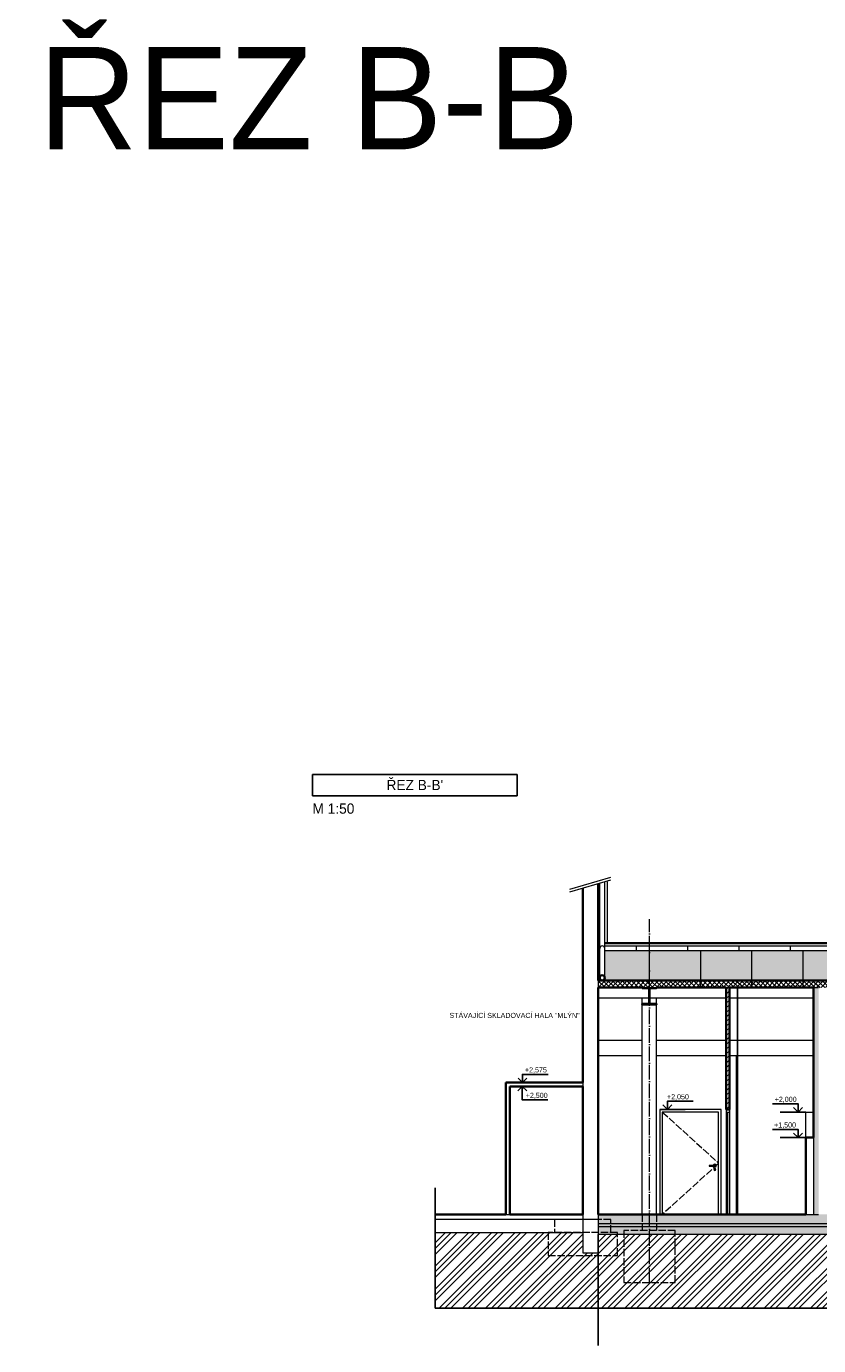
# Model space of a CAD drawing. Header units: millimetres. Extents: x -22988 to 405099, y -30982 to 417446.
# Tile 14 of 18: x 39328 to 54779, y -2559 to 23186. Entities that reach past the tile are written whole.
import ezdxf
from ezdxf.enums import TextEntityAlignment as Align

# ---------------------------------------------------------------- set-up
doc = ezdxf.new("R2010")
doc.units = ezdxf.units.MM
doc.header["$LTSCALE"] = 12
for name, pattern in [('ACAD_ISO02W100', [15, 12, -3]), ('ACAD_ISO04W100', [30, 24, -3, 0, -3]), ('Vrchní', [3.96875, 2.38125, -1.5875])]:
    doc.linetypes.add(name, pattern=pattern)
doc.layers.add('netisk', color=30, linetype='Continuous', plot=False)
for name, color, linetype, lineweight in [('NS_tenka', 10, 'Continuous', 9), ('NS_tlusta', 10, 'Continuous', 15), ('NS_velmi_tlusta', 10, 'Continuous', 35), ('srafy', 6, 'Continuous', 9), ('tenka', 6, 'Continuous', 9), ('text', 6, 'Continuous', 9), ('tlusta', 7, 'Continuous', 15), ('velmi tlusta', 4, 'Continuous', 35)]:
    doc.layers.add(name, color=color, linetype=linetype, lineweight=lineweight)
doc.layers.add('vyskove koty', color=6, linetype='Continuous')
doc.styles.add('laplan bold', font='txt', dxfattribs={"height": 2})
doc.styles.add('laplan N', font='txt')

# ---------------------------------------------------------------- blocks, each defined once
blk = doc.blocks.new('*U37')
at = {"layer": 'vyskove koty', "linetype": 'ByBlock', "lineweight": -2}
blk.add_line((3, 0), (-7, 0), dxfattribs=at)
for points in [[(0, 0), (0, 3.2), (0, 3.2), (-10, 3.2)], [(1.75, 1.75), (0, 0), (-1.75, 1.75)]]:
    blk.add_lwpolyline(points, dxfattribs=at)
at = {"layer": 'vyskove koty', "linetype": 'ByBlock', "lineweight": -2, "style": 'laplan N'}
blk.add_attdef('VYSKA', text='', height=2, dxfattribs=at).set_placement((-0.52, 5.95), align=Align.TOP_RIGHT)
blk.add_attdef('POPIS', text='', height=2, dxfattribs=at).set_placement((-9.5, 2.7), align=Align.TOP_LEFT)
blk = doc.blocks.new('*U41')
at = {"layer": 'vyskove koty', "linetype": 'ByBlock', "lineweight": -2}
blk.add_line((-3, 0), (7, 0), dxfattribs=at)
for points in [[(-1.75, 1.75), (0, 0), (1.75, 1.75)], [(0, 0), (0, 3.2), (0, 3.2), (10, 3.2)]]:
    blk.add_lwpolyline(points, dxfattribs=at)
at = {"layer": 'vyskove koty', "linetype": 'ByBlock', "lineweight": -2, "style": 'laplan N'}
for tag, p in [('VYSKA', (9.5, 5.95)), ('POPIS', (9.5, 2.7))]:
    blk.add_attdef(tag, text='', height=2, dxfattribs=at).set_placement(p, align=Align.TOP_RIGHT)
blk = doc.blocks.new('*T507')
at = {"layer": 'text', "color": 0, "lineweight": -2, "transparency": 16777216}
for p, q in [((0, 0), (3995, 0)), ((0, 0), (0, -417)), ((3995, 0), (3995, -417)), ((0, -417), (3995, -417))]:
    blk.add_line(p, q, dxfattribs=at)
at = {"layer": 'text', "transparency": 16777216, "insert": (1997, -208), "char_height": 200, "width": 3844.77, "attachment_point": 5, "style": 'laplan N'}
blk.add_mtext("ŘEZ B-B'", dxfattribs=at)
blk = doc.blocks.new('*U496')
at = {"layer": 'vyskove koty', "linetype": 'ByBlock', "lineweight": -2}
blk.add_line((-3, 0), (7, 0), dxfattribs=at)
for points in [[(-1.75, -1.75), (0, 0), (1.75, -1.75)], [(0, 0), (0, -5.26), (0, -5.26), (10, -5.26)]]:
    blk.add_lwpolyline(points, dxfattribs=at)
at = {"layer": 'vyskove koty', "linetype": 'ByBlock', "lineweight": -2, "style": 'laplan N'}
for tag, p in [('VYSKA', (9.88, -2.51)), ('POPIS', (9.5, -5.76))]:
    blk.add_attdef(tag, text='', height=2, dxfattribs=at).set_placement(p, align=Align.TOP_RIGHT)

msp = doc.modelspace()

# ---------------------------------------------------------------- hatches: boundary and pattern name
at = {"layer": 'srafy', "transparency": 33554610}
h = msp.add_hatch(dxfattribs=at)
h.set_pattern_fill('DOTS', color=1, scale=20)
h.set_pattern_definition([(0, (55430.42, 58284.785), (15.875, 31.75), [0, -31.75])])
h.paths.add_polyline_path([(68979.6, 4569.2), (69079.6, 4569.2), (69079.6, 5154.6), (68979.6, 5154.6)])
edge = h.paths.add_edge_path(flags=16)
edge.add_line((59921.9, 4657.7), (60009.4, 4570.2))
edge.add_line((60009.4, 4570.2), (60096.9, 4657.7))
edge = h.paths.add_edge_path(flags=16)
edge.add_line((60009.4, 4570.2), (60009.4, 4730.1))
edge.add_line((60009.4, 4730.1), (60509.4, 4730.1))
edge = h.paths.add_edge_path(flags=16)
edge.add_line((59859.4, 4570.2), (60359.4, 4570.2))
h.paths.add_polyline_path([(60001.3, 4724.6), (60512.6, 4724.6), (60512.6, 4893.9), (60001.3, 4893.9)], flags=24)
h.paths.add_polyline_path([(63636.3, -242.9), (64523.2, -242.9), (64523.2, 577.3), (63636.3, 577.3)], flags=9)
edge = h.paths.add_edge_path()
edge.add_line((50609.6, 5154.6), (50609.6, 4619.1))
edge.add_arc((50559.6, 4619.1), 50, -88.31445, 0, ccw=False)
edge.add_line((50561.1, 4569.2), (68979.6, 4569.2))
edge.add_line((68979.6, 4569.2), (68979.6, 5154.6))
edge.add_line((68979.6, 5154.6), (50609.6, 5154.6))
edge = h.paths.add_edge_path()
edge.add_line((50509.6, 4619.1), (50509.6, 5154.6))
edge.add_line((50509.6, 5154.6), (50479.6, 5154.6))
edge.add_line((50479.6, 5154.6), (50479.6, 4569.2))
edge.add_line((50479.6, 4569.2), (50558.1, 4569.2))
edge.add_arc((50559.6, 4619.1), 50, 180, 268.31445, ccw=False)
h = msp.add_hatch(dxfattribs=at)
h.set_pattern_fill('ANSI37', color=1, scale=20, angle=2)
h.set_pattern_definition([(47, (165790.737, 14763.565), (-46.44096, 43.306896), []), (137, (165790.737, 14763.565), (-43.306896, -46.44096), [])])
h.paths.add_polyline_path([(69079.6, 4428.9), (69079.6, 4569.2), (50479.6, 4569.7), (50479.6, 4428.9)])
h = msp.add_hatch(dxfattribs=at)
h.set_pattern_fill('ANSI31', color=1, scale=20)
h.set_pattern_definition([(45, (162838.15, -77029.056), (-44.90128, 44.90128), [])])
h.paths.add_polyline_path([(53039.6, 4428.9), (52979.6, 4428.9), (52979.6, 2050), (53039.6, 2050)])
h = msp.add_hatch(dxfattribs=at)
h.set_pattern_fill('CEMENT_POTER', color=1, scale=30)
h.set_pattern_definition([(45, (178356.595, -35503.8), (-42.426407, 42.426407), []), (45, (178384.88, -35503.8), (-42.426407, 42.426407), [0, -30]), (45, (178413.164, -35503.8), (-42.426407, 42.426407), [0, -30])])
h.paths.add_polyline_path([(54679.4, 0), (54779.4, 0), (54779.4, 4428.9), (54679.4, 4428.9)])
h = msp.add_hatch(dxfattribs=at)
h.set_pattern_fill('ANSI35', color=1, scale=20)
h.set_pattern_definition([(45, (184069.09, 10746.15), (-89.80256, 89.80256), []), (45, (184158.89, 10746.15), (-89.80256, 89.80256), [158.75, -31.75, 0, -31.75])])
h.paths.add_polyline_path([(50479.6, 0), (50479.6, -180), (68829.6, -180), (68829.6, 0)])
h = msp.add_hatch(dxfattribs=at)
h.set_pattern_fill('ANSI35', color=1, scale=20)
h.set_pattern_definition([(45, (184106.16, 10816.15), (-89.80256, 89.80256), []), (45, (184195.96, 10816.15), (-89.80256, 89.80256), [158.75, -31.75, 0, -31.75])])
h.paths.add_polyline_path([(50479.6, -180), (50479.6, -240), (68829.6, -240), (68829.6, -180)])
h = msp.add_hatch(dxfattribs=at)
h.set_pattern_fill('AR-CONC', color=1, scale=0.8)
h.set_pattern_definition([(50, (55430.42, 58284.79), (145.74774, -12.75127), [15.24, -167.64]), (355, (55430.42, 58284.79), (-28.19474, 152.84548), [12.192, -134.11247]), (100.45144, (55442.57, 58283.72), (117.553, 140.0942), [12.952, -142.4722]), (46.1842, (55430.42, 58325.43), (216.86323, -33.63386), [22.86, -251.46]), (96.63556, (55448.5, 58322.62), (189.9233, 197.9409), [19.428, -213.7085]), (351.18415, (55430.42, 58325.43), (189.9233, 197.9409), [18.288, -201.1678]), (21, (55450.74, 58315.27), (121.29151, -81.81216), [15.24, -167.64]), (326, (55450.74, 58315.27), (49.44162, 147.35037), [12.192, -134.112]), (71.45144, (55460.85, 58308.45), (170.73314, 65.5382), [12.952, -142.47195]), (37.5, (55430.42, 58284.785), (2.470883, 67.64403), [0, -132.4864, 0, -136.144, 0, -134.62]), (7.5, (55430.42, 58284.785), (53.45573, 80.14446), [0, -77.6224, 0, -129.4384, 0, -51.308]), (327.5, (55385.11, 58284.785), (108.472476, -4.582995), [0, -50.8, 0, -158.496, 0, -210.312]), (317.5, (55364.79, 58284.785), (118.50335, 20.3412), [0, -66.04, 0, -105.2576, 0, -149.352])])
h.paths.add_polyline_path([(50479.6, -239.4), (50479.6, -390), (68829.6, -390), (68829.6, -236.2)])
at = {"layer": 'tenka'}
h = msp.add_hatch(dxfattribs=at)
h.set_pattern_fill('ZEM_PUVODNI', color=251, scale=80)
h.set_pattern_definition([(45, (165755.4, 10649.96), (-226.2742, 226.2742), []), (45, (165868.55, 10649.96), (-226.2742, 226.2742), []), (45, (165981.7, 10649.96), (-226.2742, 226.2742), [])])
h.paths.add_polyline_path([(76089.6, -94.1), (76175.8, -250), (70979.6, -250), (70979.6, -500), (70729.6, -500), (70729.6, -250), (69199.6, -250), (69199.6, -500), (68829.6, -500), (68829.6, -390), (50479.6, -390), (50479.6, -750), (50179.6, -750), (50179.6, -350), (47297.6, -350), (47297.6, -1830), (78352.5, -1830), (78352.5, -50), (76089.6, -50)])

# ---------------------------------------------------------------- linework, layer by layer
at = {"layer": 'netisk'}
for p, q in [((53199.9, 0), (53199.9, 4428.9)), ((47297.6, 522.8), (47297.6, -1830)), ((50479.6, -390), (50479.6, -2559)), ((47297.6, -1830), (78352.5, -1830))]:
    msp.add_line(p, q, dxfattribs=at)
at = {"layer": 'NS_tenka'}
for p, q in [((51479.6, 4428.9), (51479.6, 5154.6)), ((52479.6, 4428.9), (52479.6, 5154.6)), ((53479.6, 4428.9), (53479.6, 5154.6)), ((54479.6, 4428.9), (54479.6, 5154.6)), ((50479.6, 3400), (51339.6, 3400)), ((51619.6, 3400), (52979.6, 3400)), ((53039.6, 3400), (54679.4, 3400)), ((52641.7, 952), (52641.7, 951)), ((52757.7, 959), (52648.7, 959)), ((52648.7, 944), (52757.7, 944)), ((52749.1, 871.7), (52749.1, 888.3)), ((52759.1, 888.3), (52759.1, 871.7)), ((52761.7, 948), (52761.7, 955))]:
    msp.add_line(p, q, dxfattribs=at)
at = {"layer": 'NS_tenka', "linetype": 'ACAD_ISO02W100'}
for p, q in [((51729.6, 2000), (52829.4, 1000)), ((52829.4, 1000), (51729.6, 0))]:
    msp.add_line(p, q, dxfattribs=at)
at = {"layer": 'NS_tenka'}
msp.add_lwpolyline([(52829.4, 0), (52829.4, 2000), (51729.6, 2000), (51729.6, 0)], dxfattribs=at)
for centre, radius, start, end in [((52648.7, 952), 7, 90, 180), ((52648.7, 951), 7, 180, 270), ((52754.4, 951.5), 29.7, 194.62373, 165.37627), ((52754.5, 880), 20, 0, 180), ((52754.5, 880), 20, 180, 0), ((52754.1, 888.3), 5, 0, 180), ((52754.1, 871.7), 5, 180, 0), ((52757.7, 955), 4, 0, 90), ((52757.7, 948), 4, 270, 0)]:
    msp.add_arc(centre, radius, start, end, dxfattribs=at)
at = {"layer": 'NS_tlusta'}
for p, q in [((50509.6, 4619.1), (50509.6, 6465.6)), ((50609.6, 4619.1), (50609.6, 6494.2)), ((50659.6, 5305.1), (50659.6, 6494.2)), ((50479.6, 5305.1), (50509.6, 5305.1)), ((50479.6, 5290.9), (50509.6, 5290.9)), ((50479.6, 5154.6), (50509.6, 5154.6)), ((50609.6, 5305.1), (69079.6, 5305.1)), ((50609.6, 5290.9), (69079.6, 5290.9)), ((50609.6, 5243), (69079.6, 5243)), ((50609.6, 5154.6), (69079.6, 5154.6)), ((51229.6, 5154.6), (51229.6, 5243)), ((52229.6, 5154.6), (52229.6, 5243)), ((53229.6, 5154.6), (53229.6, 5243)), ((54229.6, 5154.6), (54229.6, 5243)), ((50479.6, 4569.2), (50479.6, 4428.9)), ((51339.6, 4428.9), (51619.6, 4428.9)), ((52979.6, 4428.9), (53039.6, 4428.9)), ((54679.4, 4428.9), (54779.4, 4428.9)), ((50479.6, 4228.9), (51475.6, 4228.9)), ((51339.6, 0), (51339.6, 4228.9)), ((51483.6, 4228.9), (52979.6, 4228.9)), ((51619.6, 0), (51619.6, 4228.9)), ((53039.6, 4228.9), (54679.4, 4228.9)), ((50479.6, 3100), (51339.6, 3100)), ((51619.6, 3100), (52979.6, 3100)), ((53039.6, 3100), (54679.4, 3100)), ((53180.4, 0), (53180.4, 3100)), ((50179.6, 2575), (50179.6, 2500)), ((52979.6, 2050), (52979.6, 0)), ((52979.6, 2000), (53039.6, 2000)), ((52999.6, 2000), (52999.6, 0)), ((53039.6, 2050), (53039.6, 0)), ((54529.6, 2000), (54679.4, 2000)), ((54529.6, 1500), (54529.6, 2000)), ((54679.4, 1500), (54679.4, 0)), ((68829.6, -180), (50479.6, -180)), ((68829.6, -240), (50479.6, -240)), ((54529.6, 0), (54779.4, 0)), ((68829.6, -390), (50479.6, -390))]:
    msp.add_line(p, q, dxfattribs=at)
at = {"layer": 'NS_tlusta', "linetype": 'ACAD_ISO02W100'}
for p, q in [((51339.6, 0), (51339.6, -310)), ((51619.6, 0), (51619.6, -310))]:
    msp.add_line(p, q, dxfattribs=at)
at = {"layer": 'NS_tlusta'}
msp.add_lwpolyline([(51679.6, 0), (52879.4, 0), (52879.4, 2050), (51679.6, 2050)], close=True, dxfattribs=at)
at = {"layer": 'NS_tlusta', "linetype": 'ACAD_ISO02W100'}
msp.add_lwpolyline([(51979.6, -310), (50979.6, -310), (50979.6, -1330), (51979.6, -1330), (51979.6, -310)], dxfattribs=at)
at = {"layer": 'NS_tlusta'}
msp.add_arc((50559.6, 5192.9), 50, 360, 180, dxfattribs=at)
at = {"layer": 'NS_velmi_tlusta'}
for p, q in [((50479.6, 4569.2), (50479.6, 4869.2)), ((50479.6, 4569.2), (69079.6, 4569.2)), ((50479.6, 4428.9), (51339.6, 4428.9)), ((51619.6, 4428.9), (52979.6, 4428.9)), ((52979.6, 2050), (52979.6, 4428.9)), ((53039.6, 2050), (53039.6, 4428.9)), ((53039.6, 4428.9), (54679.4, 4428.9)), ((54679.4, 1500), (54679.4, 4428.9)), ((48679.6, 0), (48679.6, 2575)), ((48679.6, 2575), (50179.6, 2575)), ((48754.6, 0), (48754.6, 2500)), ((48754.6, 2500), (50179.6, 2500)), ((52979.6, 2050), (53039.6, 2050)), ((54529.6, 0), (54529.6, 1500)), ((54529.6, 1500), (54679.4, 1500)), ((50479.6, 0), (54529.6, 0))]:
    msp.add_line(p, q, dxfattribs=at)
msp.add_lwpolyline([(51339.6, 4428.9), (51339.6, 4417.4), (51475.6, 4417.4), (51475.6, 4110.4), (51339.6, 4110.4), (51339.6, 4098.9), (51619.6, 4098.9), (51619.6, 4110.4), (51483.6, 4110.4), (51483.6, 4417.4), (51619.6, 4417.4), (51619.6, 4428.9)], dxfattribs=at)
msp.add_circle((50559.6, 4619.1), 50, dxfattribs=at)
at = {"layer": 'tenka'}
for p, q in [((49929.6, 6352), (50729.6, 6580.4)), ((49929.6, 6300), (50729.6, 6528.4))]:
    msp.add_line(p, q, dxfattribs=at)
at = {"layer": 'tenka', "color": 1, "linetype": 'Vrchní', "ltscale": 2, "const_width": 10}
msp.add_lwpolyline([(68829.6, -175), (50479.6, -175)], dxfattribs=at)
at = {"layer": 'tlusta', "linetype": 'ACAD_ISO04W100'}
msp.add_line((51479.6, -1330), (51479.6, 5765.9), dxfattribs=at)
at = {"layer": 'tlusta'}
for p, q in [((50179.6, 0), (50179.6, -750)), ((50479.6, -100), (47297.6, -100)), ((48679.6, 0), (48754.6, 0)), ((50479.6, 0), (50479.6, -750)), ((47297.6, -350), (50179.6, -350)), ((50179.6, -750), (50479.6, -750))]:
    msp.add_line(p, q, dxfattribs=at)
at = {"layer": 'tlusta', "linetype": 'ACAD_ISO02W100'}
msp.add_lwpolyline([(50729.6, -350), (50729.6, -100), (49629.6, -100), (49629.6, -350)], dxfattribs=at)
msp.add_lwpolyline([(49504.6, -350), (49504.6, -800), (50854.6, -800), (50854.6, -350)], close=True, dxfattribs=at)
at = {"layer": 'velmi tlusta'}
for p, q in [((50479.6, 4869.2), (50479.6, 6457)), ((50179.6, 2575), (50179.6, 6371.4)), ((50479.6, 0), (50479.6, 4428.9)), ((50179.6, 0), (50179.6, 2500)), ((48754.6, 0), (50179.6, 0)), ((47297.6, 0), (48679.6, 0))]:
    msp.add_line(p, q, dxfattribs=at)

# ---------------------------------------------------------------- block references
msp.add_blockref('*T507', (44907.3, 8589.3))
at = {"layer": 'vyskove koty', "xscale": 50, "yscale": 50, "zscale": 50}
for name, p, values in [('*U41', (49003.8, 2575), {'VYSKA': '+2,575'}), ('*U496', (49000.6, 2500), {'VYSKA': '+2,500'})]:
    msp.add_blockref(name, p, dxfattribs=at).add_auto_attribs(values)
at = {"layer": 'vyskove koty'}
ref = msp.add_blockref('*U41', (51829.6, 2050), dxfattribs=dict(at, xscale=50, yscale=50, zscale=50))
ref.add_attrib('VYSKA', '+2,050', dxfattribs={"linetype": 'ByBlock', "lineweight": -2, "height": 100, "style": 'laplan N'}).set_placement((52249, 2347.5), align=Align.TOP_RIGHT)
ref = msp.add_blockref('*U37', (54379.6, 2000), dxfattribs=dict(at, xscale=50, yscale=50, zscale=50))
ref.add_attrib('VYSKA', '+2,000', dxfattribs={"linetype": 'ByBlock', "lineweight": -2, "height": 100, "style": 'laplan N'}).set_placement((54350.5, 2297.5), align=Align.TOP_RIGHT)
ref = msp.add_blockref('*U37', (54379.6, 1500), dxfattribs=dict(at, xscale=50, yscale=50, zscale=50))
ref.add_attrib('VYSKA', '+1,500', dxfattribs={"linetype": 'ByBlock', "lineweight": -2, "height": 100, "style": 'laplan N'}).set_placement((54338.6, 1797.5), align=Align.TOP_RIGHT)

# ---------------------------------------------------------------- texts
at = {"layer": 'netisk', "insert": (39563.2, 22785.4), "char_height": 2000, "attachment_point": 1, "style": 'laplan N'}
msp.add_mtext_dynamic_manual_height_columns('ŘEZ B-B', width=25481.676, gutter_width=500, heights=[0], dxfattribs=at)
at = {"layer": 'text', "insert": (24871.6, 9878.8), "char_height": 100, "width": 9945.92, "attachment_point": 1, "style": 'laplan bold'}
msp.add_mtext('\\A1;\\pi-600,l700,t700;{\\fNoto Sans|b0|i0|c238|p34;POZN.1:^ITEXTOVÁ ČÁST JE NEDÍLNOU SOUČÁSTÍ PROJEKTOVÉ DOKUMENTACE. \\PPOZN.2:^IVEŠKERÉ POUŽITÉ MATERIÁLY MUSÍ BÝT V SOULADU S D.1.3 POŽÁRNĚ BEZPEČNOSTNÍ ŘEŠENÍM STAVBY\\PPOZN.3:^ITATO PROJEKTOVÁ DOKUMENTACE SLOUŽÍ ÚČELY ZÍSKÁNÍ STAVEBNÍHO POVOLENÍ, NEJEDNÁ SE O DOKUMENTACI PRO PROVÁDĚNÍ STAVBY.}', dxfattribs=at)
at = {"layer": 'text', "insert": (44907.1, 8021.3), "char_height": 200, "attachment_point": 1, "style": 'laplan N'}
msp.add_mtext_dynamic_manual_height_columns('M 1:50', width=5545.815, gutter_width=500, heights=[0], dxfattribs=at)

# ---------------------------------------------------------------- next in the draw order: texts
at = {"layer": 'text', "insert": (47579.7, 3934.6), "char_height": 100, "attachment_point": 1, "style": 'laplan N', "bg_fill": 3, "box_fill_scale": 1, "bg_fill_color": 256, "bg_fill_transparency": 0}
msp.add_mtext_dynamic_manual_height_columns('STÁVAJÍCÍ SKLADOVACÍ HALA "MLÝN"', width=2456.799, gutter_width=500, heights=[0], dxfattribs=at)

doc.saveas('drawing.dxf')
